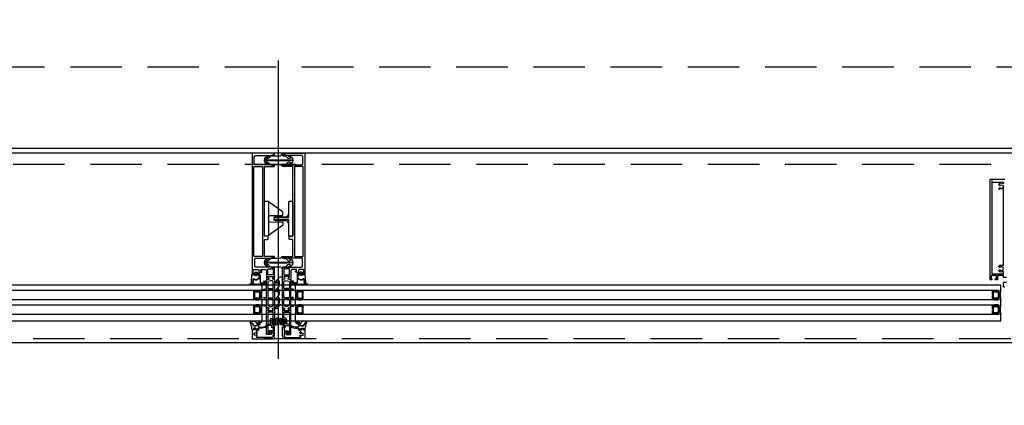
# Model space of a CAD drawing. Header units: millimetres. Extents: x 247761 to 294611, y 172579 to 236863.
# Tile 20 of 256: x 254308 to 255523, y 174538 to 175014. Entities that reach past the tile are written whole.
import ezdxf

# ---------------------------------------------------------------- set-up
doc = ezdxf.new("R2010")
doc.units = ezdxf.units.MM
doc.linetypes.add('ČÁRKOVANÁ', pattern=[19.05, 12.7, -6.35])
for name, color, linetype in [('FASÁDA DETAILNÍ', 4, 'Continuous'), ('KOTY 50', 7, 'Continuous'), ('NOVA', 240, 'Continuous')]:
    doc.layers.add(name, color=color, linetype=linetype)
doc.styles.add('CS-ROMANS', font='romans.shx', dxfattribs={"width": 0.75, "oblique": 5})
doc.dimstyles.new('A_KÓTA_50', dxfattribs={"dimtxt": 110, "dimasz": 2, "dimexe": 100, "dimexo": 1500, "dimgap": 40, "dimtad": 1, "dimrnd": 1, "dimdsep": 46, "dimtxsty": 'CS-ROMANS', "dimblk": 'KOT_CARA20', "dimcen": 45, "dimse1": 1, "dimse2": 1, "dimclrd": 256, "dimclre": 256, "dimclrt": 256, "dimadec": 0, "dimazin": 0, "dimtfac": 1, "dimtix": 1, "dimtmove": 2, "dimatfit": 3, "dimldrblk": 'OBLIQUE', "dimfxl": 0, "dimtolj": 1, "dimarcsym": 0})

# ---------------------------------------------------------------- blocks, each defined once
blk = doc.blocks.new('244748_a')
blk.add_lwpolyline([(8.3, -1.7, 0.082248), (6.3, -0.9, -1.09695), (6.9, -0.1, -0.315353), (11.3, -5.2, -0.480529), (10.9, -5.6), (4.3, -5.6), (4.1, -5.5), (-16.5, -5.5), (-16.7, -5.6), (-20.4, -5.6, 0.574019), (-21.9, -4.8), (-23, -5.4, 0.524827), (-23, -5.9), (-21.9, -6.5, 0.574021), (-20.4, -5.7), (-16.7, -5.7), (-16.5, -5.9), (4.1, -5.9), (4.3, -5.7), (10.9, -5.7, -0.480529), (11.3, -6.1, -0.326229), (6.9, -11.1, -1.09695), (6.3, -10.3, 0.081457), (8.3, -9.6, 0.599203), (7.5, -8.1), (5.5, -8.1, 0.198965), (5.2, -8.2), (2.2, -11.2), (0.9, -12, -0.738038), (0.5, -11.6), (0.9, -11, 1), (0.3, -10.7), (0, -11.3), (-1, -11.3, 0.619205), (-1.4, -12.1), (-1.3, -12.4, -0.808139), (-2, -13), (-3.6, -11.4, 0.198906), (-4.3, -11.2), (-15, -11.2, -0.198936), (-16.8, -10.4), (-19, -8.2, 0.198942), (-19.3, -8.1), (-20.7, -8.1, 0.500217), (-21.1, -8.7, 0.122037), (-18.5, -10.3, -1.093735), (-19.1, -11.1, -0.240768), (-23.7, -6.1, -0.106226), (-23.7, -5.2, -0.256232), (-19, -0.1, -1.093735), (-18.4, -0.9, 0.116856), (-21.1, -2.6, 0.500217), (-20.7, -3.3), (-19.3, -3.3, 0.198942), (-19, -3.1), (-16.8, -0.9, -0.198936), (-15, -0.2), (-4.3, -0.2, 0.198907), (-3.6, 0.1), (-2, 1.7, -0.808139), (-1.3, 1.1), (-1.4, 0.8, 0.619205), (-1, 0), (0, 0), (0.3, -0.6, 1), (0.9, -0.3), (0.5, 0.3, -0.738038), (0.9, 0.7), (2.2, -0.2), (5.2, -3.1, 0.198965), (5.5, -3.3), (7.5, -3.3, 0.599203)], format="xyb", close=True)
blk = doc.blocks.new('236134_0100_s_v')
for points in [[(22.8, -23), (22.8, -5), (42, -5, 0.414214), (43, -4), (43, -1, 0.414214), (42, 0), (1, 0, 0.414214), (0, -1), (0, -4, 0.414214), (1, -5), (20.2, -5), (20.2, -23)], [(15, -5, -0.414214), (19, -9), (19, -16.6, 0.165764), (19.5, -23), (23.5, -23, 0.165764), (24, -16.6), (24, -9, -0.414214), (28, -5)]]:
    blk.add_lwpolyline(points, format="xyb")
blk = doc.blocks.new('236134_0200_s_v')
for points in [[(19.6, 5, -0.41166), (17.6, 7), (17.4, 22.2, 0.344217), (17.1, 22.7), (16, 23), (14, 23, 0.240828), (13.2, 22.6), (0.2, 4.6)], [(23.4, 5, 0.41166), (25.4, 7), (25.6, 22.2, -0.344217), (25.9, 22.7), (27, 23), (29, 23, -0.240828), (29.8, 22.6), (42.8, 4.6)]]:
    blk.add_lwpolyline(points, format="xyb")
blk.add_lwpolyline([(42, 5), (1, 5, 0.414214), (0, 4), (0, 1, 0.414214), (1, 0), (42, 0, 0.414214), (43, 1), (43, 4, 0.414214)], format="xyb", close=True)
blk = doc.blocks.new('284336')
for points in [[(-0.7, -9.6), (-10, -9.6, 0.414511), (-10.5, -10.1), (-10.5, -15.5, -1), (-11.7, -15.5), (-11.7, -9.6), (-12.7, -8.9, -0.668884), (-12.6, -8.2), (-12, -8, 0.766384), (-12, -7.2), (-12.6, -7, -0.76831), (-12.6, -6.2), (-12, -6, 0.766384), (-12, -5.2), (-12.6, -5, -0.76831), (-12.6, -4.2), (-12, -4, 0.766384), (-12, -3.2), (-12.6, -3, -0.877523), (-12.5, -2.2), (-12.1, -2.2, 0.698129), (-11.8, -1.5, -0.220231), (-12.9, 0.8), (-12.9, 3.5, -0.157143), (-12.8, 3.7), (-12.7, 3.4, -0.067482), (-12.5, 2.5, 0.393136), (-8.7, -1), (-6.1, -1, -0.414214), (-5.6, -1.5), (-5.6, -2.2, -0.267949), (-5.9, -2.6), (-6.4, -2.9, 0.267949), (-6.6, -3.4), (-6.6, -5.8, 0.267949), (-6.4, -6.3), (-5.9, -6.6, -0.267949), (-5.6, -7), (-5.6, -8.1, 0.414215), (-5.1, -8.6), (-0.4, -8.6), (-0.4, -9.3, -0.414212), (-0.7, -9.6)], [(-0.4, 0), (-0.4, -2, 0.990243), (-0.4, -3), (0.9, -3, 0.414214), (1.2, -2.7), (1.2, -2.6, -0.668123), (1.7, -2.4), (2.7, -3.4, -0.199004), (2.9, -3.8), (2.9, -5.4, -0.199038), (2.7, -5.8), (1.7, -6.8, -0.668191), (1.2, -6.6), (1.2, -6.5, 0.414214), (0.9, -6.2), (-0.4, -6.2, 0.990269), (-0.4, -7.2), (-0.4, -8.6), (-5.1, -8.6, -0.414215), (-5.6, -8.1), (-5.6, -7, 0.267949), (-5.8, -6.6), (-6.3, -6.3, -0.267949), (-6.6, -5.8), (-6.6, -3.4, -0.267949), (-6.3, -3), (-5.8, -2.7, 0.267949), (-5.6, -2.2), (-5.6, -1.5, 0.414214), (-6.1, -1), (-8.7, -1, -0.393156), (-12.5, 2.5, 0.067572), (-12.7, 3.4), (-12.8, 3.7, -0.637545), (-12.1, 3.5), (-11.9, 2.5, 0.344315), (-10.1, 0.9), (0, 0.4, -0.406913), (0.4, 0), (-0.4, 0)], [(1.7, -4.3, 0.414235), (1.2, -3.8), (-0.7, -3.8, 0.414214), (-1.2, -4.3), (-1.2, -4.9, 0.414214), (-0.7, -5.4), (1.2, -5.4, 0.414235), (1.7, -4.9), (1.7, -4.3)]]:
    blk.add_lwpolyline(points, format="xyb", close=True)
blk = doc.blocks.new('433270')
blk.add_lwpolyline([(1, 0, 0.414364), (0, -1), (0, -1.4, 0.255924), (0.2, -1.8, -0.547723), (0.2, -3.2, 0.255924), (0, -3.6), (0, -14.6, 0.414214), (0.3, -14.9), (1.2, -14.9, 0.414214), (1.7, -14.4), (1.7, -10.3, -0.414214), (2, -10), (6, -10, 0.414248), (7, -9), (7, -7.7, 0.414179), (6.5, -7.2), (5.7, -7.2, 0.414232), (5.4, -7.5), (5.4, -8.2, -0.414198), (5.1, -8.5), (2.8, -8.5, -0.414204), (1.8, -7.5), (1.8, -4.5, -0.147432), (2, -3.9, 0.147461), (2.4, -2.5), (2.4, -2.3, -0.414214), (2.9, -1.8), (21.9, -1.8, -0.668178), (22.2, -2.7), (22.2, -2.7, 1), (21.6, -3.3), (21.5, -3.4, 0.198912), (21.4, -3.7), (21.4, -4, 0.414214), (22.1, -4.7), (22.4, -4.7, 0.576988), (22.6, -4.3, -0.311246), (24.6, -4.3, 0.576988), (24.8, -4.7), (25.3, -4.7, -0.260065), (25.3, -6.6), (24.8, -6.6, 0.576988), (24.6, -7.1, -0.311246), (22.6, -7.1, 0.576988), (22.4, -6.6), (22.1, -6.6, 0.414214), (21.4, -7.3), (21.4, -7.6, 0.267949), (21.6, -8), (21.9, -8.2, -0.637047), (21.7, -10), (19.8, -10.7, 0.315299), (19.5, -11.2), (19.5, -11.5, 0.520567), (20.2, -12), (22.8, -11, -0.520567), (23.5, -11.5), (23.5, -12.5, 0.414062), (24, -13), (25, -13, 0.414186), (25.5, -12.5), (25.5, -11.5, -0.414182), (26, -11), (27, -11, 0.414214), (27.5, -10.5), (27.5, -0.5, 0.414214), (27, 0), (1, 0)], format="xyb", close=True)
blk = doc.blocks.new('284325')
for points in [[(0.8, -5.2, -0.560316), (0.9, -4.7), (1.9, -4.4, 0.3153), (2.1, -4.1), (2.1, -1.9, 0.451558), (1.8, -1.6), (0.9, -1.7, -0.399586), (0.6, -1.5), (0.3, -0.1, -0.415977), (0.5, 0.3, 0.024107), (6.1, 1.2, 0.076636), (9, 2.3, -0.577615), (10.8, 1.3), (10, 1.4, 0.283171), (9.1, 0.9, -0.168429), (7.1, -0.7), (5.9, -1.2, 0.315302), (5.2, -2.1), (5.2, -4.2, 0.269719), (6.8, -6.8, -0.194797), (10.2, -11.5, -0.342663), (9.2, -11.2, 0.119207), (5.4, -7.6, 0.578571), (3.6, -8.6), (3.6, -11.8, 0.176415), (6.2, -18.7, -1), (5.2, -19.5, -0.176415), (2.4, -11.8), (2.4, -8.9, 0.208286), (0.8, -5.2)], [(9, -6.7), (10.3, -8.8, -0.134555), (10.8, -10.6, -0.339795), (10.2, -11.5, 0.194788), (6.8, -6.8, -0.269736), (5.2, -4.2), (5.2, -2.1, -0.315302), (5.9, -1.2), (7.1, -0.7, 0.168429), (9.1, 0.9, -0.283167), (10, 1.4), (10.8, 1.3), (10.8, -0.7, -0.070852), (10.7, -1.3), (9.9, -3.9, -0.241839), (9.1, -4.8), (7.9, -5.2, 0.836024), (8.1, -6.2), (8.1, -6.2, -0.255349), (9, -6.7)]]:
    blk.add_lwpolyline(points, format="xyb", close=True)
blk = doc.blocks.new('288126')
for points in [[(-16.5, 0), (16.5, 0)], [(-21.4, -6.3), (-17.8, -3.7)], [(-14.7, -4.5), (-19.9, -8.3)], [(-17, -2.1), (-17, -0.5)], [(-8.8, -4.3), (-14.1, -4.3)], [(-11, -6.3), (-8.7, -4.7)], [(-4.3, -4.5), (-9.5, -8.3)], [(1.8, -4.3), (-3.7, -4.3)], [(-0.4, -6.4), (1.9, -4.7)], [(6.3, -4.5), (1.1, -8.4)], [(12.2, -4.3), (6.9, -4.3)], [(10, -6.4), (12.3, -4.7)], [(16.6, -4.6), (11.5, -8.4)], [(17, -0.5), (17, -3.8)]]:
    blk.add_lwpolyline(points)
for centre, radius, start, end in [((16.5, -0.5), 0.5, 0, 90), ((-20.6, -7.3), 1.25, 126.7059, 306.7059), ((-16.5, -0.5), 0.5, 90, 180), ((-10.2, -7.3), 1.25, 126.7059, 306.7059), ((0.4, -7.4), 1.25, 126.7059, 306.7059), ((10.8, -7.4), 1.25, 126.7059, 306.7059), ((16, -3.8), 1, 306.7059, 0)]:
    blk.add_arc(centre, radius, start, end)
at = {"extrusion": (0, 0, -1)}
for centre, radius, start, end in [((19, -2.1), 2, 180, 233.2941), ((14.1, -5.3), 1, 53.2941, 90), ((8.8, -4.5), 0.2, 90, 233.2941), ((3.7, -5.3), 1, 53.2941, 90), ((-1.8, -4.5), 0.2, 90, 233.2941), ((-6.9, -5.3), 1, 53.2941, 90), ((-12.2, -4.5), 0.2, 90, 233.2941)]:
    blk.add_arc(centre, radius, start, end, dxfattribs=at)
blk = doc.blocks.new('246426')
for points in [[(-1.8, 0.6), (-2.9, -0.4, 0.198926), (-3.2, -1.1), (-3.2, -2.3, 0.198926), (-2.9, -3), (-1.8, -4, 0.637051), (-1.5, -3.9), (-1.5, -3.4), (-0.3, -3.4, -0.41484), (0, -3.7), (0, -5.2, 0.414232), (0.5, -5.7), (2.1, -5.7, 0.071862), (2.2, -5.7, 0.157876), (3.7, -4.6, 0.360336), (3.5, 2.4, 0.964062), (2.5, 1.5, -0.403385), (2.3, -4.3, -0.190964), (2.1, -4.4), (1.7, -4.4, -0.414214), (1.2, -3.9), (1.2, 1.3, 0.414201), (0.2, 2.3), (0, 2.3), (0, 0.3, -0.414214), (-0.3, 0), (-1.5, 0), (-1.5, 0.5, 0.637051), (-1.8, 0.6)], [(-2.3, -1.4, -0.414214), (-1.9, -1), (-0.4, -1, -0.414214), (0, -1.4), (0, -2, -0.414214), (-0.4, -2.4), (-1.9, -2.4, -0.414214), (-2.3, -2), (-2.3, -1.4)]]:
    blk.add_lwpolyline(points, format="xyb", close=True)
blk = doc.blocks.new('A$C69D17D4D')
at = {"layer": 'FASÁDA DETAILNÍ'}
for p, q in [((-20017, 1224.1), (-20017, 1592.3)), ((-18190.5, 1478), (-21027.5, 1478)), ((-19125.9, 1315), (-23938.5, 1315)), ((-20037.5, 1315), (-20037.5, 1309)), ((-19996.5, 1315), (-19996.5, 1309)), ((-19125.9, 1309), (-19125.9, 1315)), ((-21038.5, 1309), (-19133.4, 1309)), ((-21079.5, 1291), (-19133.4, 1291)), ((-19133.4, 1297), (-21038.5, 1297)), ((-20037.5, 1297), (-20037.5, 1291)), ((-20032, 1297), (-20032, 1297)), ((-20032, 1291), (-20032, 1291)), ((-19996.5, 1297), (-19996.5, 1291)), ((-19125.9, 1291), (-19125.9, 1297)), ((-19133.4, 1279), (-21038.5, 1279)), ((-20037.5, 1279), (-20037.5, 1271)), ((-19996.5, 1279), (-19996.5, 1271)), ((-19125.9, 1271), (-19125.9, 1279)), ((-21079.5, 1271), (-19125.9, 1271))]:
    blk.add_line(p, q, dxfattribs=at)
for points in [[(1656, 1244), (-24924, 1244), (-24924, 24924), (1656, 24924)], [(1416, 1484), (-24684, 1484), (-24684, 24684), (1416, 24684)], [(-20047.5, 1308), (-20041.5, 1308), (-20039.5, 1306), (-20039.5, 1300), (-20041.5, 1298), (-20047.5, 1298), (-20047.5, 1302.5), (-20047, 1302.5), (-20047, 1303.5), (-20047.5, 1303.5)], [(-20046.5, 1299), (-20046.5, 1307), (-20041.9, 1307), (-20040.5, 1305.6), (-20040.5, 1300.6), (-20041.9, 1299)], [(-19986.5, 1308), (-19992.5, 1308), (-19994.5, 1306), (-19994.5, 1300), (-19992.5, 1298), (-19986.5, 1298), (-19986.5, 1302.5), (-19987, 1302.5), (-19987, 1303.5), (-19986.5, 1303.5)], [(-19987.5, 1299), (-19987.5, 1307), (-19992.1, 1307), (-19993.5, 1305.6), (-19993.5, 1300.6), (-19992.1, 1299)], [(-19135.9, 1308), (-19129.9, 1308), (-19127.9, 1306), (-19127.9, 1300), (-19129.9, 1298), (-19135.9, 1298), (-19135.9, 1302.5), (-19135.4, 1302.5), (-19135.4, 1303.5), (-19135.9, 1303.5)], [(-19134.9, 1299), (-19134.9, 1307), (-19130.3, 1307), (-19128.9, 1305.6), (-19128.9, 1300.6), (-19130.3, 1299)], [(-20047.5, 1290), (-20041.5, 1290), (-20039.5, 1288), (-20039.5, 1282), (-20041.5, 1280), (-20047.5, 1280), (-20047.5, 1284.5), (-20047, 1284.5), (-20047, 1285.5), (-20047.5, 1285.5)], [(-20046.5, 1281), (-20046.5, 1289), (-20041.9, 1289), (-20040.5, 1287.6), (-20040.5, 1282.6), (-20041.9, 1281)], [(-19986.5, 1290), (-19992.5, 1290), (-19994.5, 1288), (-19994.5, 1282), (-19992.5, 1280), (-19986.5, 1280), (-19986.5, 1284.5), (-19987, 1284.5), (-19987, 1285.5), (-19986.5, 1285.5)], [(-19987.5, 1281), (-19987.5, 1289), (-19992.1, 1289), (-19993.5, 1287.6), (-19993.5, 1282.6), (-19992.1, 1281)], [(-19135.9, 1290), (-19129.9, 1290), (-19127.9, 1288), (-19127.9, 1282), (-19129.9, 1280), (-19135.9, 1280), (-19135.9, 1284.5), (-19135.4, 1284.5), (-19135.4, 1285.5), (-19135.9, 1285.5)], [(-19134.9, 1281), (-19134.9, 1289), (-19130.3, 1289), (-19128.9, 1287.6), (-19128.9, 1282.6), (-19130.3, 1281)]]:
    blk.add_lwpolyline(points, close=True, dxfattribs=at)
at = {"layer": 'FASÁDA DETAILNÍ', "linetype": 'ČÁRKOVANÁ', "ltscale": 5}
blk.add_lwpolyline([(1651, 1249), (-24919, 1249), (-24919, 24919), (1651, 24919)], close=True, dxfattribs=at)
at = {"layer": 'FASÁDA DETAILNÍ', "color": 7, "linetype": 'ČÁRKOVANÁ', "ltscale": 5}
for points in [[(1436, 1464), (-24704, 1464), (-24704, 24704), (1436, 24704)], [(1316, 1584), (-24584, 1584), (-24584, 24584), (1316, 24584)]]:
    blk.add_lwpolyline(points, close=True, dxfattribs=at)
at = {"layer": 'FASÁDA DETAILNÍ'}
for points in [[(-20049.5, 1477), (-20049.5, 1328.5, 0.414214), (-20049, 1328), (-20047.7, 1328, 0.41422), (-20047.2, 1328.5), (-20047.2, 1329), (-20048.2, 1329), (-20048.2, 1333.5, -0.414214), (-20047.2, 1334.5), (-20042.5, 1334.5, -0.414214), (-20041.5, 1333.5), (-20041.5, 1329), (-20043.2, 1329), (-20043.2, 1328.5, 0.414201), (-20042.7, 1328), (-20040.7, 1328, 0.414214), (-20040.2, 1328.5), (-20040.2, 1330.6, -0.414214), (-20039.7, 1331.1), (-20037.9, 1331.1), (-20037.9, 1332.4), (-20039.1, 1332.4), (-20039.1, 1334.2, -0.414214), (-20038.8, 1334.5), (-20033.5, 1334.5, -0.414167), (-20032, 1333), (-20032, 1326), (-20032, 1321.9, 0.57735), (-20031.4, 1321.6), (-20030.5, 1322.1), (-20029, 1322.5, 0.488701), (-20028.9, 1322.9), (-20030.3, 1325.4), (-20030.3, 1325.8, -0.432566), (-20030.1, 1326), (-20023.8, 1326, -0.548397), (-20023.6, 1325.7), (-20024.7, 1323.3, 0.425336), (-20024.6, 1323.1), (-20022.5, 1322.3, 0.531563), (-20022, 1322.6), (-20022, 1324.7, 0.231306), (-20022.1, 1324.9, -0.306185), (-20022.2, 1325.2), (-20022, 1326), (-20022, 1336.5, 0.414214), (-20023, 1337.5), (-20023.5, 1337.5), (-20023.5, 1336.7), (-20025, 1336.7), (-20026.1, 1337.4, 0.13165), (-20026.6, 1337.5), (-20045, 1337.5, -0.414214), (-20046.5, 1339), (-20046.5, 1342.5, -0.399985), (-20046.5, 1343.5), (-20046.5, 1347.2, -0.414214), (-20045, 1348.7), (-20026.6, 1348.7, 0.13165), (-20026.1, 1348.8), (-20025, 1349.5), (-20023.5, 1349.5), (-20023.5, 1348.7), (-20023, 1348.7, 0.414214), (-20022, 1349.7), (-20022, 1350.2, 0.414214), (-20022.5, 1350.7), (-20034.1, 1350.7, -0.414214), (-20034.6, 1351.2), (-20034.6, 1358.6, -0.399985), (-20034.6, 1359.6), (-20034.6, 1371.2, -0.414214), (-20034.1, 1371.7), (-20030.5, 1371.7, 0.414214), (-20030, 1372.2), (-20030, 1375.2, 0.414214), (-20030.5, 1375.7), (-20034.1, 1375.7, -0.414214), (-20034.6, 1376.2), (-20034.6, 1383.5, -0.38324), (-20034.6, 1384.5), (-20034.6, 1410, -0.38324), (-20034.6, 1411), (-20034.6, 1426.5, -0.38324), (-20034.6, 1427.5), (-20034.6, 1453, -0.38324), (-20034.6, 1454), (-20034.6, 1461.3, -0.414214), (-20034.1, 1461.8), (-20022.5, 1461.8, 0.414214), (-20022, 1462.3), (-20022, 1462.8, 0.414214), (-20023, 1463.8), (-20023.5, 1463.8), (-20023.5, 1463), (-20025, 1463), (-20026.2, 1463.7, 0.116937), (-20026.7, 1463.8), (-20045.5, 1463.8, -0.414232), (-20047, 1465.3), (-20047, 1469, -0.399985), (-20047, 1470), (-20047, 1473.5, -0.414232), (-20045.5, 1475), (-20026.7, 1475, 0.116937), (-20026.2, 1475.1), (-20025, 1475.8), (-20023.5, 1475.8), (-20023.5, 1475), (-20023, 1475, 0.414214), (-20022, 1476), (-20022, 1477, 0.414214), (-20023, 1478), (-20048.5, 1478, 0.414214), (-20049.5, 1477)], [(-19984.5, 1477), (-19984.5, 1328.5, -0.414214), (-19985, 1328), (-19986.3, 1328, -0.41422), (-19986.8, 1328.5), (-19986.8, 1329), (-19985.8, 1329), (-19985.8, 1333.5, 0.414214), (-19986.8, 1334.5), (-19991.5, 1334.5, 0.414214), (-19992.5, 1333.5), (-19992.5, 1329), (-19990.8, 1329), (-19990.8, 1328.5, -0.414201), (-19991.3, 1328), (-19993.3, 1328, -0.414214), (-19993.8, 1328.5), (-19993.8, 1330.6, 0.414214), (-19994.3, 1331.1), (-19996.1, 1331.1), (-19996.1, 1332.4), (-19994.9, 1332.4), (-19994.9, 1334.2, 0.414214), (-19995.2, 1334.5), (-20000.5, 1334.5, 0.414167), (-20002, 1333), (-20002, 1326), (-20002, 1321.9, -0.57735), (-20002.6, 1321.6), (-20003.5, 1322.1), (-20005, 1322.5, -0.488701), (-20005.1, 1322.9), (-20003.7, 1325.4), (-20003.7, 1325.8, 0.432566), (-20003.9, 1326), (-20010.2, 1326, 0.548397), (-20010.4, 1325.7), (-20009.3, 1323.3, -0.425336), (-20009.4, 1323.1), (-20011.5, 1322.3, -0.531563), (-20012, 1322.6), (-20012, 1324.7, -0.231306), (-20011.9, 1324.9, 0.306185), (-20011.8, 1325.2), (-20012, 1326), (-20012, 1336.5, -0.414214), (-20011, 1337.5), (-20010.5, 1337.5), (-20010.5, 1336.7), (-20009, 1336.7), (-20007.9, 1337.4, -0.13165), (-20007.4, 1337.5), (-19989, 1337.5, 0.414214), (-19987.5, 1339), (-19987.5, 1342.5, 0.399985), (-19987.5, 1343.5), (-19987.5, 1347.2, 0.414214), (-19989, 1348.7), (-20007.4, 1348.7, -0.13165), (-20007.9, 1348.8), (-20009, 1349.5), (-20010.5, 1349.5), (-20010.5, 1348.7), (-20011, 1348.7, -0.414214), (-20012, 1349.7), (-20012, 1350.2, -0.414214), (-20011.5, 1350.7), (-19999.9, 1350.7, 0.414214), (-19999.4, 1351.2), (-19999.4, 1358.6, 0.399985), (-19999.4, 1359.6), (-19999.4, 1371.2, 0.414214), (-19999.9, 1371.7), (-20003.5, 1371.7, -0.414214), (-20004, 1372.2), (-20004, 1375.2, -0.414214), (-20003.5, 1375.7), (-19999.9, 1375.7, 0.414214), (-19999.4, 1376.2), (-19999.4, 1383.5, 0.38324), (-19999.4, 1384.5), (-19999.4, 1410, 0.38324), (-19999.4, 1411), (-19999.4, 1426.5, 0.38324), (-19999.4, 1427.5), (-19999.4, 1453, 0.38324), (-19999.4, 1454), (-19999.4, 1461.3, 0.414214), (-19999.9, 1461.8), (-20011.5, 1461.8, -0.414214), (-20012, 1462.3), (-20012, 1462.8, -0.414214), (-20011, 1463.8), (-20010.5, 1463.8), (-20010.5, 1463), (-20009, 1463), (-20007.8, 1463.7, -0.116937), (-20007.3, 1463.8), (-19988.5, 1463.8, 0.414232), (-19987, 1465.3), (-19987, 1469, 0.399985), (-19987, 1470), (-19987, 1473.5, 0.414232), (-19988.5, 1475), (-20007.3, 1475, -0.116937), (-20007.8, 1475.1), (-20009, 1475.8), (-20010.5, 1475.8), (-20010.5, 1475), (-20011, 1475, -0.414214), (-20012, 1476), (-20012, 1477, -0.414214), (-20011, 1478), (-19985.5, 1478, -0.414214), (-19984.5, 1477)], [(-20047.4, 1351.2), (-20047.4, 1461.3, -0.414214), (-20046.9, 1461.8), (-20037.2, 1461.8, -0.414214), (-20036.7, 1461.3), (-20036.7, 1351.2, -0.414214), (-20037.2, 1350.7), (-20046.9, 1350.7, -0.414214), (-20047.4, 1351.2)], [(-19986.6, 1351.2), (-19986.6, 1461.3, 0.414214), (-19987.1, 1461.8), (-19996.8, 1461.8, 0.414214), (-19997.3, 1461.3), (-19997.3, 1351.2, 0.414214), (-19996.8, 1350.7), (-19987.1, 1350.7, 0.414214), (-19986.6, 1351.2)], [(-20022, 1321.7), (-20022, 1309.7), (-20022, 1287.8, -0.305837), (-20022.3, 1287.4), (-20024.6, 1286.5, 0.425336), (-20024.7, 1286.2), (-20024, 1284.6, -0.543753), (-20024.7, 1283.5), (-20029.6, 1283.5, -0.578182), (-20030.1, 1284.4), (-20028.8, 1286.6, 0.488505), (-20029, 1287), (-20030.5, 1287.5), (-20031.8, 1288.2, -0.282478), (-20032, 1288.5), (-20032, 1289, 1.447009), (-20032.1, 1289.3), (-20035.1, 1289.3, -1), (-20035.1, 1290.1), (-20032.1, 1290.1, 1.447009), (-20032, 1290.5), (-20032, 1299, 1.447009), (-20032.1, 1299.3), (-20035.1, 1299.3, -1), (-20035.1, 1300.1), (-20032.1, 1300.1, 1.447009), (-20032, 1300.5), (-20032, 1309, 1.447009), (-20032.1, 1309.3), (-20035.1, 1309.3, -1), (-20035.1, 1310.1), (-20032.1, 1310.1, 1.447009), (-20032, 1310.5), (-20032, 1319, 1.447009), (-20032.1, 1319.4), (-20035.1, 1319.4, -1), (-20035.1, 1320.2), (-20032.1, 1320.2, 1.447009), (-20032, 1320.5), (-20032, 1321, -0.282478), (-20031.8, 1321.3), (-20030.5, 1322), (-20029, 1322.5, 0.488505), (-20028.8, 1322.9), (-20030.1, 1325.1, -0.578182), (-20029.6, 1326), (-20024.7, 1326, -0.543753), (-20024, 1324.9), (-20024.7, 1323.3, 0.425336), (-20024.6, 1323), (-20022.3, 1322.1, -0.305837), (-20022, 1321.7)], [(-20024.1, 1335.3, -0.414214), (-20023.6, 1334.8), (-20023.6, 1328.3, -0.414214), (-20024.1, 1327.8), (-20029.8, 1327.8, -0.414214), (-20030.3, 1328.3), (-20030.3, 1334.8, -0.414214), (-20029.8, 1335.3), (-20024.1, 1335.3)], [(-20012, 1321.7), (-20012, 1309.7), (-20012, 1287.8, 0.305837), (-20011.7, 1287.4), (-20009.4, 1286.5, -0.425336), (-20009.3, 1286.2), (-20010, 1284.6, 0.543753), (-20009.3, 1283.5), (-20004.4, 1283.5, 0.578182), (-20003.9, 1284.4), (-20005.2, 1286.6, -0.488505), (-20005, 1287), (-20003.5, 1287.5), (-20002.2, 1288.2, 0.282478), (-20002, 1288.5), (-20002, 1289, -1.447009), (-20001.9, 1289.3), (-19998.9, 1289.3, 1), (-19998.9, 1290.1), (-20001.9, 1290.1, -1.447009), (-20002, 1290.5), (-20002, 1299, -1.447009), (-20001.9, 1299.3), (-19998.9, 1299.3, 1), (-19998.9, 1300.1), (-20001.9, 1300.1, -1.447009), (-20002, 1300.5), (-20002, 1309, -1.447009), (-20001.9, 1309.3), (-19998.9, 1309.3, 1), (-19998.9, 1310.1), (-20001.9, 1310.1, -1.447009), (-20002, 1310.5), (-20002, 1319, -1.447009), (-20001.9, 1319.4), (-19998.9, 1319.4, 1), (-19998.9, 1320.2), (-20001.9, 1320.2, -1.447009), (-20002, 1320.5), (-20002, 1321, 0.282478), (-20002.2, 1321.3), (-20003.5, 1322), (-20005, 1322.5, -0.488505), (-20005.2, 1322.9), (-20003.9, 1325.1, 0.578182), (-20004.4, 1326), (-20009.3, 1326, 0.543753), (-20010, 1324.9), (-20009.3, 1323.3, -0.425336), (-20009.4, 1323), (-20011.7, 1322.1, 0.305837), (-20012, 1321.7)], [(-20009.9, 1335.3, 0.414214), (-20010.4, 1334.8), (-20010.4, 1328.3, 0.414214), (-20009.9, 1327.8), (-20004.2, 1327.8, 0.414214), (-20003.7, 1328.3), (-20003.7, 1334.8, 0.414214), (-20004.2, 1335.3), (-20009.9, 1335.3)], [(-20023.6, 1312), (-20023.6, 1319, 0.324916), (-20024.6, 1320.4), (-20025.5, 1320.7, 0.176429), (-20027.5, 1320.6), (-20029.5, 1319.8, 0.305619), (-20030.4, 1318.4), (-20030.4, 1312, 0.414218), (-20029.4, 1311), (-20024.6, 1311, 0.414218), (-20023.6, 1312)], [(-20010.4, 1312), (-20010.4, 1319, -0.324916), (-20009.4, 1320.4), (-20008.5, 1320.7, -0.176429), (-20006.5, 1320.6), (-20004.5, 1319.8, -0.305619), (-20003.6, 1318.4), (-20003.6, 1312, -0.414218), (-20004.6, 1311), (-20009.4, 1311, -0.414218), (-20010.4, 1312)], [(-20023.6, 1300.7), (-20023.6, 1308.7, 0.414214), (-20024.6, 1309.7), (-20029.4, 1309.7, 0.414214), (-20030.4, 1308.7), (-20030.4, 1300.7, 0.414214), (-20029.4, 1299.7), (-20024.6, 1299.7, 0.414214), (-20023.6, 1300.7)], [(-20010.4, 1300.7), (-20010.4, 1308.7, -0.414214), (-20009.4, 1309.7), (-20004.6, 1309.7, -0.414214), (-20003.6, 1308.7), (-20003.6, 1300.7, -0.414214), (-20004.6, 1299.7), (-20009.4, 1299.7, -0.414214), (-20010.4, 1300.7)], [(-20022, 1283.5), (-20022, 1272.5, -0.414426), (-20022.5, 1272), (-20023, 1272), (-20023, 1273), (-20024.5, 1273, 0.414214), (-20025.5, 1272), (-20025.5, 1270.5, 0.399985), (-20025.5, 1269.5), (-20025.5, 1268, 0.414214), (-20024.5, 1267), (-20023, 1267), (-20023, 1268), (-20022.5, 1268, -0.414456), (-20022, 1267.5), (-20022, 1266.2, -0.413971), (-20022.3, 1265.9), (-20023.5, 1265.9, 0.414214), (-20023.8, 1265.6), (-20023.8, 1262.6), (-20024.8, 1262.6, -0.414214), (-20025.3, 1263.1), (-20025.3, 1265, 0.414214), (-20025.8, 1265.5), (-20029.3, 1265.5, 0.414206), (-20030.3, 1264.5), (-20030.3, 1256.2, 0.414206), (-20029.8, 1255.7), (-20027.9, 1255.7, 0.414219), (-20027.4, 1256.2), (-20027.4, 1257, -0.414214), (-20026.9, 1257.5), (-20026.4, 1257.5, -0.414214), (-20025.9, 1257), (-20025.9, 1255.2, -0.414214), (-20026.9, 1254.2), (-20031, 1254.2, -0.414214), (-20032, 1255.2), (-20032, 1283.5), (-20032, 1287.6, -0.57735), (-20031.4, 1287.9), (-20030.5, 1287.4), (-20029, 1287, -0.488701), (-20028.9, 1286.6), (-20030.3, 1284.1), (-20030.3, 1283.7, 0.432566), (-20030.1, 1283.5), (-20023.8, 1283.5, 0.548397), (-20023.6, 1283.8), (-20024.7, 1286.2, -0.425336), (-20024.6, 1286.4), (-20022.5, 1287.2, -0.531563), (-20022, 1286.9), (-20022, 1284.8, -0.231306), (-20022.1, 1284.6, 0.306185), (-20022.2, 1284.3), (-20022, 1283.5)], [(-20023.6, 1290.5), (-20023.6, 1297.4, 0.414218), (-20024.6, 1298.4), (-20029.4, 1298.4, 0.414218), (-20030.4, 1297.4), (-20030.4, 1291.1, 0.305619), (-20029.5, 1289.7), (-20027.5, 1288.9, 0.176429), (-20025.5, 1288.8), (-20024.6, 1289.1, 0.324916), (-20023.6, 1290.5)], [(-20012, 1283.5), (-20012, 1272.5, 0.414426), (-20011.5, 1272), (-20011, 1272), (-20011, 1273), (-20009.5, 1273, -0.414214), (-20008.5, 1272), (-20008.5, 1270.5, -0.399985), (-20008.5, 1269.5), (-20008.5, 1268, -0.414214), (-20009.5, 1267), (-20011, 1267), (-20011, 1268), (-20011.5, 1268, 0.414456), (-20012, 1267.5), (-20012, 1266.2, 0.413971), (-20011.7, 1265.9), (-20010.5, 1265.9, -0.414214), (-20010.2, 1265.6), (-20010.2, 1262.6), (-20009.2, 1262.6, 0.414214), (-20008.7, 1263.1), (-20008.7, 1265, -0.414214), (-20008.2, 1265.5), (-20004.7, 1265.5, -0.414206), (-20003.7, 1264.5), (-20003.7, 1256.2, -0.414206), (-20004.2, 1255.7), (-20006.1, 1255.7, -0.414219), (-20006.6, 1256.2), (-20006.6, 1257, 0.414214), (-20007.1, 1257.5), (-20007.6, 1257.5, 0.414214), (-20008.1, 1257), (-20008.1, 1255.2, 0.414214), (-20007.1, 1254.2), (-20003, 1254.2, 0.414214), (-20002, 1255.2), (-20002, 1283.5), (-20002, 1287.6, 0.57735), (-20002.6, 1287.9), (-20003.5, 1287.4), (-20005, 1287, 0.488701), (-20005.1, 1286.6), (-20003.7, 1284.1), (-20003.7, 1283.7, -0.432566), (-20003.9, 1283.5), (-20010.2, 1283.5, -0.548397), (-20010.4, 1283.8), (-20009.3, 1286.2, 0.425336), (-20009.4, 1286.4), (-20011.5, 1287.2, 0.531563), (-20012, 1286.9), (-20012, 1284.8, 0.231306), (-20011.9, 1284.6, -0.306185), (-20011.8, 1284.3), (-20012, 1283.5)], [(-20010.4, 1290.5), (-20010.4, 1297.4, -0.414218), (-20009.4, 1298.4), (-20004.6, 1298.4, -0.414218), (-20003.6, 1297.4), (-20003.6, 1291.1, -0.305619), (-20004.5, 1289.7), (-20006.5, 1288.9, -0.176429), (-20008.5, 1288.8), (-20009.4, 1289.1, -0.324916), (-20010.4, 1290.5)], [(-20030.3, 1281.3), (-20030.3, 1267.6, 0.414214), (-20029.8, 1267.1), (-20027.6, 1267.1, 0.414214), (-20027.1, 1267.6), (-20027.1, 1272.6, -0.411139), (-20025.1, 1274.6), (-20024.1, 1274.6, 0.414214), (-20023.6, 1275.1), (-20023.6, 1281.3, 0.414214), (-20024.1, 1281.8), (-20029.8, 1281.8, 0.414214), (-20030.3, 1281.3)], [(-20003.7, 1281.3), (-20003.7, 1267.6, -0.414214), (-20004.2, 1267.1), (-20006.4, 1267.1, -0.414214), (-20006.9, 1267.6), (-20006.9, 1272.6, 0.411139), (-20008.9, 1274.6), (-20009.9, 1274.6, -0.414214), (-20010.4, 1275.1), (-20010.4, 1281.3, -0.414214), (-20009.9, 1281.8), (-20004.2, 1281.8, -0.414214), (-20003.7, 1281.3)]]:
    blk.add_lwpolyline(points, format="xyb", close=True, dxfattribs=at)
for points in [[(-19120.8, 1312.7), (-19121.8, 1312.7, -0.414214), (-19122.3, 1313.2), (-19122.3, 1318.5, -0.414214), (-19121.8, 1319), (-19119, 1319, 0.414214)], [(-19119, 1324.7), (-19122, 1324.7, -0.414214), (-19122.5, 1325.2), (-19122.5, 1326.7, 0.414214), (-19123, 1327.2), (-19129.2, 1327.2, 0.414214), (-19129.7, 1326.7), (-19129.7, 1322.4, -0.414214), (-19130.2, 1321.9), (-19132.2, 1321.9, -0.414201), (-19132.7, 1322.4), (-19132.7, 1322.9), (-19131, 1322.9), (-19131, 1326.2, 0.414214), (-19132, 1327.2), (-19136.7, 1327.2, 0.414214), (-19137.7, 1326.2), (-19137.7, 1322.9), (-19136.7, 1322.9), (-19136.7, 1322.4, -0.41422), (-19137.2, 1321.9), (-19138.5, 1321.9, -0.414214), (-19139, 1322.4), (-19139, 1445.4, -0.414214), (-19138.5, 1445.9), (-19121, 1445.9, -0.414214)], [(-19136.5, 1443.9, 0.414214), (-19137, 1443.4), (-19137, 1329.7, 0.414214), (-19136.5, 1329.2), (-19123, 1329.2, 0.414214), (-19122.5, 1329.7), (-19122.5, 1331.4, 0.565741), (-19123.2, 1331.9, -0.267763), (-19127.6, 1332, -0.258777), (-19128.1, 1332.9), (-19128.1, 1333.3, -0.414214), (-19127.1, 1334.3), (-19127, 1334.3, -0.64518), (-19126.8, 1333.9, 0.341732), (-19123.8, 1333.9, -0.64518), (-19123.6, 1334.3), (-19123.2, 1334.3, 0.298217), (-19122.8, 1334.6, 0.208712), (-19122.8, 1336.8, 0.298217), (-19123.2, 1337.1), (-19123.6, 1337.1, -0.64518), (-19123.8, 1337.6, 0.341732), (-19126.8, 1337.6, -0.64518), (-19127, 1337.1), (-19127.1, 1337.1, -0.414214), (-19128.1, 1338.1), (-19128.1, 1338.6, -0.258777), (-19127.6, 1339.5, -0.267763), (-19123.2, 1339.6, 0.565741), (-19122.5, 1340.1), (-19122.5, 1434.1, 0.565741), (-19123.2, 1434.5, -0.267763), (-19127.6, 1434.7)], [(-19136.5, 1442.2), (-19123, 1442.2, -0.414214), (-19122.5, 1441.7), (-19122.5, 1441, -0.565741), (-19123.2, 1440.6, 0.267763), (-19127.6, 1440.4, 0.258777), (-19128.1, 1439.6), (-19128.1, 1439.1, 0.414214), (-19127.1, 1438.1), (-19127, 1438.1, 0.64518), (-19126.8, 1438.6, -0.341732), (-19123.8, 1438.6, 0.64518), (-19123.6, 1438.1), (-19123.2, 1438.1, -0.298217), (-19122.8, 1437.8, -0.208712), (-19122.8, 1435.6, -0.298217), (-19123.2, 1435.3), (-19123.6, 1435.3, 0.64518), (-19123.8, 1434.8, -0.341732), (-19126.8, 1434.8, 0.64518), (-19127, 1435.3), (-19127.1, 1435.3, 0.414214), (-19128.1, 1434.3), (-19128.1, 1433.8, 0.258777), (-19127.6, 1432.9)]]:
    blk.add_lwpolyline(points, format="xyb", dxfattribs=at)
for centre, radius, start, end in [((-20045.4, 1308.5), 0.596, 303.0366, 56.9634), ((-20045.1, 1308.5), 0.596, 303.0366, 56.9634), ((-20044.8, 1308.5), 0.596, 303.0366, 56.9634), ((-20044.5, 1308.5), 0.596, 303.0366, 56.9634), ((-20044.2, 1308.5), 0.596, 303.0366, 56.9634), ((-20043.9, 1308.5), 0.596, 303.0366, 56.9634), ((-20043.6, 1308.5), 0.596, 303.0366, 56.9634), ((-20043.3, 1308.5), 0.596, 303.0366, 56.9634), ((-20043, 1308.5), 0.596, 303.0366, 56.9634), ((-20042.7, 1308.5), 0.596, 303.0366, 56.9634), ((-20042.4, 1308.5), 0.596, 303.0366, 56.9634), ((-20042.1, 1308.5), 0.596, 303.0366, 56.9634), ((-20041.9, 1308.5), 0.596, 303.0366, 56.9634), ((-20041.8, 1308.4), 0.879, 313.9949, 46.4964), ((-20041.9, 1308.2), 1.26, 321.9656, 38.4996), ((-20042.1, 1308.1), 1.71, 327.2949, 32.6857), ((-20042.3, 1307.9), 2.25, 331.5273, 28.4028), ((-20042.7, 1307.8), 2.9, 335.3067, 25.2952), ((-20043.1, 1307.6), 3.55, 337.2938, 22.409), ((-20015.6, 1303), 22.7, 164.6728, 195.3272), ((-20018.4, 1303), 22.7, 344.6728, 15.3272), ((-19990.9, 1307.6), 3.55, 157.591, 202.7062), ((-19991.3, 1307.8), 2.9, 154.7048, 204.6933), ((-19991.7, 1307.9), 2.25, 151.5972, 208.4727), ((-19991.9, 1308.1), 1.71, 147.3143, 212.7051), ((-19992.1, 1308.2), 1.26, 141.5004, 218.0344), ((-19992.2, 1308.4), 0.879, 133.5036, 226.0051), ((-19992.1, 1308.5), 0.596, 123.0366, 236.9634), ((-19991.9, 1308.5), 0.596, 123.0366, 236.9634), ((-19991.6, 1308.5), 0.596, 123.0366, 236.9634), ((-19991.3, 1308.5), 0.596, 123.0366, 236.9634), ((-19991, 1308.5), 0.596, 123.0366, 236.9634), ((-19990.7, 1308.5), 0.596, 123.0366, 236.9634), ((-19990.4, 1308.5), 0.596, 123.0366, 236.9634), ((-19990.1, 1308.5), 0.596, 123.0366, 236.9634), ((-19989.8, 1308.5), 0.596, 123.0366, 236.9634), ((-19989.5, 1308.5), 0.596, 123.0366, 236.9634), ((-19989.2, 1308.5), 0.596, 123.0366, 236.9634), ((-19988.9, 1308.5), 0.596, 123.0366, 236.9634), ((-19988.6, 1308.5), 0.596, 123.0366, 236.9634), ((-19133.8, 1308.5), 0.596, 303.0366, 56.9634), ((-19133.5, 1308.5), 0.596, 303.0366, 56.9634), ((-19133.2, 1308.5), 0.596, 303.0366, 56.9634), ((-19132.9, 1308.5), 0.596, 303.0366, 56.9634), ((-19132.6, 1308.5), 0.596, 303.0366, 56.9634), ((-19132.3, 1308.5), 0.596, 303.0366, 56.9634), ((-19132, 1308.5), 0.596, 303.0366, 56.9634), ((-19131.7, 1308.5), 0.596, 303.0366, 56.9634), ((-19131.4, 1308.5), 0.596, 303.0366, 56.9634), ((-19131.1, 1308.5), 0.596, 303.0366, 56.9634), ((-19130.8, 1308.5), 0.596, 303.0366, 56.9634), ((-19130.5, 1308.5), 0.596, 303.0366, 56.9634), ((-19130.2, 1308.5), 0.596, 303.0366, 56.9634), ((-19130.2, 1308.4), 0.879, 313.9949, 46.4964), ((-19130.3, 1308.2), 1.26, 321.9656, 38.4996), ((-19130.5, 1308.1), 1.71, 327.2949, 32.6857), ((-19130.7, 1307.9), 2.25, 331.5273, 28.4028), ((-19131.1, 1307.8), 2.9, 335.3067, 25.2952), ((-19131.4, 1307.6), 3.55, 337.2938, 22.409), ((-19104, 1303), 22.7, 164.6728, 195.3272), ((-20045.4, 1297.5), 0.596, 303.0366, 56.9634), ((-20045.4, 1290.5), 0.596, 303.0366, 56.9634), ((-20045.1, 1297.5), 0.596, 303.0366, 56.9634), ((-20045.1, 1290.5), 0.596, 303.0366, 56.9634), ((-20044.8, 1297.5), 0.596, 303.0366, 56.9634), ((-20044.8, 1290.5), 0.596, 303.0366, 56.9634), ((-20044.5, 1297.5), 0.596, 303.0366, 56.9634), ((-20044.5, 1290.5), 0.596, 303.0366, 56.9634), ((-20044.2, 1297.5), 0.596, 303.0366, 56.9634), ((-20044.2, 1290.5), 0.596, 303.0366, 56.9634), ((-20043.9, 1297.5), 0.596, 303.0366, 56.9634), ((-20043.9, 1290.5), 0.596, 303.0366, 56.9634), ((-20043.6, 1297.5), 0.596, 303.0366, 56.9634), ((-20043.6, 1290.5), 0.596, 303.0366, 56.9634), ((-20043.3, 1297.5), 0.596, 303.0366, 56.9634), ((-20043.3, 1290.5), 0.596, 303.0366, 56.9634), ((-20043, 1297.5), 0.596, 303.0366, 56.9634), ((-20043, 1290.5), 0.596, 303.0366, 56.9634), ((-20042.7, 1297.5), 0.596, 303.0366, 56.9634), ((-20042.7, 1290.5), 0.596, 303.0366, 56.9634), ((-20042.4, 1297.5), 0.596, 303.0366, 56.9634), ((-20042.4, 1290.5), 0.596, 303.0366, 56.9634), ((-20042.1, 1297.5), 0.596, 303.0366, 56.9634), ((-20042.1, 1290.5), 0.596, 303.0366, 56.9634), ((-20041.9, 1297.5), 0.596, 303.0366, 56.9634), ((-20041.9, 1290.5), 0.596, 303.0366, 56.9634), ((-20041.8, 1297.6), 0.879, 313.5036, 46.0051), ((-20041.8, 1290.4), 0.879, 313.9949, 46.4964), ((-20041.9, 1297.8), 1.26, 321.5004, 38.0344), ((-20041.9, 1290.2), 1.26, 321.9656, 38.4996), ((-20042.1, 1297.9), 1.71, 327.3143, 32.7051), ((-20042.1, 1290.1), 1.71, 327.2949, 32.6857), ((-20042.3, 1298.1), 2.25, 331.5972, 28.4727), ((-20042.3, 1289.9), 2.25, 331.5273, 28.4028), ((-20042.7, 1298.2), 2.9, 334.7048, 24.6933), ((-20042.7, 1289.8), 2.9, 335.3067, 25.2952), ((-20043.1, 1298.4), 3.55, 337.591, 22.7062), ((-20043.1, 1289.6), 3.55, 337.2938, 22.409), ((-20015.6, 1285), 22.7, 164.6728, 195.3272), ((-20018.4, 1285), 22.7, 344.6728, 15.3272), ((-19990.9, 1298.4), 3.55, 157.2938, 202.409), ((-19990.9, 1289.6), 3.55, 157.591, 202.7062), ((-19991.3, 1298.2), 2.9, 155.3067, 205.2952), ((-19991.3, 1289.8), 2.9, 154.7048, 204.6933), ((-19991.7, 1298.1), 2.25, 151.5273, 208.4028), ((-19991.7, 1289.9), 2.25, 151.5972, 208.4727), ((-19991.9, 1297.9), 1.71, 147.2949, 212.6857), ((-19991.9, 1290.1), 1.71, 147.3143, 212.7051), ((-19992.1, 1297.8), 1.26, 141.9656, 218.4996), ((-19992.1, 1290.2), 1.26, 141.5004, 218.0344), ((-19992.2, 1297.6), 0.879, 133.9949, 226.4964), ((-19992.2, 1290.4), 0.879, 133.5036, 226.0051), ((-19992.1, 1297.5), 0.596, 123.0366, 236.9634), ((-19992.1, 1290.5), 0.596, 123.0366, 236.9634), ((-19991.9, 1297.5), 0.596, 123.0366, 236.9634), ((-19991.9, 1290.5), 0.596, 123.0366, 236.9634), ((-19991.6, 1297.5), 0.596, 123.0366, 236.9634), ((-19991.6, 1290.5), 0.596, 123.0366, 236.9634), ((-19991.3, 1297.5), 0.596, 123.0366, 236.9634), ((-19991.3, 1290.5), 0.596, 123.0366, 236.9634), ((-19991, 1297.5), 0.596, 123.0366, 236.9634), ((-19991, 1290.5), 0.596, 123.0366, 236.9634), ((-19990.7, 1297.5), 0.596, 123.0366, 236.9634), ((-19990.7, 1290.5), 0.596, 123.0366, 236.9634), ((-19990.4, 1297.5), 0.596, 123.0366, 236.9634), ((-19990.4, 1290.5), 0.596, 123.0366, 236.9634), ((-19990.1, 1297.5), 0.596, 123.0366, 236.9634), ((-19990.1, 1290.5), 0.596, 123.0366, 236.9634), ((-19989.8, 1297.5), 0.596, 123.0366, 236.9634), ((-19989.8, 1290.5), 0.596, 123.0366, 236.9634), ((-19989.5, 1297.5), 0.596, 123.0366, 236.9634), ((-19989.5, 1290.5), 0.596, 123.0366, 236.9634), ((-19989.2, 1297.5), 0.596, 123.0366, 236.9634), ((-19989.2, 1290.5), 0.596, 123.0366, 236.9634), ((-19988.9, 1297.5), 0.596, 123.0366, 236.9634), ((-19988.9, 1290.5), 0.596, 123.0366, 236.9634), ((-19988.6, 1297.5), 0.596, 123.0366, 236.9634), ((-19988.6, 1290.5), 0.596, 123.0366, 236.9634), ((-19133.8, 1297.5), 0.596, 303.0366, 56.9634), ((-19133.8, 1290.5), 0.596, 303.0366, 56.9634), ((-19133.5, 1297.5), 0.596, 303.0366, 56.9634), ((-19133.5, 1290.5), 0.596, 303.0366, 56.9634), ((-19133.2, 1297.5), 0.596, 303.0366, 56.9634), ((-19133.2, 1290.5), 0.596, 303.0366, 56.9634), ((-19132.9, 1297.5), 0.596, 303.0366, 56.9634), ((-19132.9, 1290.5), 0.596, 303.0366, 56.9634), ((-19132.6, 1297.5), 0.596, 303.0366, 56.9634), ((-19132.6, 1290.5), 0.596, 303.0366, 56.9634), ((-19132.3, 1297.5), 0.596, 303.0366, 56.9634), ((-19132.3, 1290.5), 0.596, 303.0366, 56.9634), ((-19132, 1297.5), 0.596, 303.0366, 56.9634), ((-19132, 1290.5), 0.596, 303.0366, 56.9634), ((-19131.7, 1297.5), 0.596, 303.0366, 56.9634), ((-19131.7, 1290.5), 0.596, 303.0366, 56.9634), ((-19131.4, 1297.5), 0.596, 303.0366, 56.9634), ((-19131.4, 1290.5), 0.596, 303.0366, 56.9634), ((-19131.1, 1297.5), 0.596, 303.0366, 56.9634), ((-19131.1, 1290.5), 0.596, 303.0366, 56.9634), ((-19130.8, 1297.5), 0.596, 303.0366, 56.9634), ((-19130.8, 1290.5), 0.596, 303.0366, 56.9634), ((-19130.5, 1297.5), 0.596, 303.0366, 56.9634), ((-19130.5, 1290.5), 0.596, 303.0366, 56.9634), ((-19130.2, 1297.5), 0.596, 303.0366, 56.9634), ((-19130.2, 1290.5), 0.596, 303.0366, 56.9634), ((-19130.2, 1297.6), 0.879, 313.5036, 46.0051), ((-19130.2, 1290.4), 0.879, 313.9949, 46.4964), ((-19130.3, 1297.8), 1.26, 321.5004, 38.0344), ((-19130.3, 1290.2), 1.26, 321.9656, 38.4996), ((-19130.5, 1297.9), 1.71, 327.3143, 32.7051), ((-19130.5, 1290.1), 1.71, 327.2949, 32.6857), ((-19130.7, 1298.1), 2.25, 331.5972, 28.4727), ((-19130.7, 1289.9), 2.25, 331.5273, 28.4028), ((-19131.1, 1298.2), 2.9, 334.7048, 24.6933), ((-19131.1, 1289.8), 2.9, 335.3067, 25.2952), ((-19131.4, 1298.4), 3.55, 337.591, 22.7062), ((-19131.4, 1289.6), 3.55, 337.2938, 22.409), ((-19104, 1285), 22.7, 164.6728, 195.3272), ((-20045.4, 1279.5), 0.596, 303.0366, 56.9634), ((-20045.1, 1279.5), 0.596, 303.0366, 56.9634), ((-20044.8, 1279.5), 0.596, 303.0366, 56.9634), ((-20044.5, 1279.5), 0.596, 303.0366, 56.9634), ((-20044.2, 1279.5), 0.596, 303.0366, 56.9634), ((-20043.9, 1279.5), 0.596, 303.0366, 56.9634), ((-20043.6, 1279.5), 0.596, 303.0366, 56.9634), ((-20043.3, 1279.5), 0.596, 303.0366, 56.9634), ((-20043, 1279.5), 0.596, 303.0366, 56.9634), ((-20042.7, 1279.5), 0.596, 303.0366, 56.9634), ((-20042.4, 1279.5), 0.596, 303.0366, 56.9634), ((-20042.1, 1279.5), 0.596, 303.0366, 56.9634), ((-20041.9, 1279.5), 0.596, 303.0366, 56.9634), ((-20041.8, 1279.6), 0.879, 313.5036, 46.0051), ((-20041.9, 1279.8), 1.26, 321.5004, 38.0344), ((-20042.1, 1279.9), 1.71, 327.3143, 32.7051), ((-20042.3, 1280.1), 2.25, 331.5972, 28.4727), ((-20042.7, 1280.2), 2.9, 334.7048, 24.6933), ((-20043.1, 1280.4), 3.55, 337.591, 22.7062), ((-19990.9, 1280.4), 3.55, 157.2938, 202.409), ((-19991.3, 1280.2), 2.9, 155.3067, 205.2952), ((-19991.7, 1280.1), 2.25, 151.5273, 208.4028), ((-19991.9, 1279.9), 1.71, 147.2949, 212.6857), ((-19992.1, 1279.8), 1.26, 141.9656, 218.4996), ((-19992.2, 1279.6), 0.879, 133.9949, 226.4964), ((-19992.1, 1279.5), 0.596, 123.0366, 236.9634), ((-19991.9, 1279.5), 0.596, 123.0366, 236.9634), ((-19991.6, 1279.5), 0.596, 123.0366, 236.9634), ((-19991.3, 1279.5), 0.596, 123.0366, 236.9634), ((-19991, 1279.5), 0.596, 123.0366, 236.9634), ((-19990.7, 1279.5), 0.596, 123.0366, 236.9634), ((-19990.4, 1279.5), 0.596, 123.0366, 236.9634), ((-19990.1, 1279.5), 0.596, 123.0366, 236.9634), ((-19989.8, 1279.5), 0.596, 123.0366, 236.9634), ((-19989.5, 1279.5), 0.596, 123.0366, 236.9634), ((-19989.2, 1279.5), 0.596, 123.0366, 236.9634), ((-19988.9, 1279.5), 0.596, 123.0366, 236.9634), ((-19988.6, 1279.5), 0.596, 123.0366, 236.9634), ((-19133.8, 1279.5), 0.596, 303.0366, 56.9634), ((-19133.5, 1279.5), 0.596, 303.0366, 56.9634), ((-19133.2, 1279.5), 0.596, 303.0366, 56.9634), ((-19132.9, 1279.5), 0.596, 303.0366, 56.9634), ((-19132.6, 1279.5), 0.596, 303.0366, 56.9634), ((-19132.3, 1279.5), 0.596, 303.0366, 56.9634), ((-19132, 1279.5), 0.596, 303.0366, 56.9634), ((-19131.7, 1279.5), 0.596, 303.0366, 56.9634), ((-19131.4, 1279.5), 0.596, 303.0366, 56.9634), ((-19131.1, 1279.5), 0.596, 303.0366, 56.9634), ((-19130.8, 1279.5), 0.596, 303.0366, 56.9634), ((-19130.5, 1279.5), 0.596, 303.0366, 56.9634), ((-19130.2, 1279.5), 0.596, 303.0366, 56.9634), ((-19130.2, 1279.6), 0.879, 313.5036, 46.0051), ((-19130.3, 1279.8), 1.26, 321.5004, 38.0344), ((-19130.5, 1279.9), 1.71, 327.3143, 32.7051), ((-19130.7, 1280.1), 2.25, 331.5972, 28.4727), ((-19131.1, 1280.2), 2.9, 334.7048, 24.6933), ((-19131.4, 1280.4), 3.55, 337.591, 22.7062)]:
    blk.add_arc(centre, radius, start, end, dxfattribs=at)
for name, p in [('244748_a', (-20010.8, 1475)), ('244748_a', (-20010.8, 1348.7)), ('246426', (-20022, 1272))]:
    blk.add_blockref(name, p, dxfattribs=at)
at = {"layer": 'FASÁDA DETAILNÍ', "xscale": -1}
for name, p, rotation in [('236134_0200_s_v', (-20034.6, 1375.7), 270), ('236134_0100_s_v', (-19999.4, 1375.7), 270), ('288126', (-20012, 1308), 270), ('284336', (-19984.5, 1328.4), 270), ('433270', (-20012, 1249), 180), ('284325', (-19984.5, 1259.9), 270)]:
    blk.add_blockref(name, p, dxfattribs=dict(at, rotation=rotation))
at = {"layer": 'FASÁDA DETAILNÍ'}
for name, p, rotation in [('284336', (-20049.5, 1328.4), 90), ('284325', (-20049.5, 1259.9), 90), ('433270', (-20022, 1249), 180)]:
    blk.add_blockref(name, p, dxfattribs=dict(at, rotation=rotation))
at = {"layer": 'FASÁDA DETAILNÍ', "xscale": -1}
blk.add_blockref('246426', (-20012, 1272), dxfattribs=at)
blk = doc.blocks.new('KOT_CARA20')
for p, q in [((0, 20), (0, -20)), ((0, 0), (14.14, 14.14)), ((0, 0), (-14.14, -14.14))]:
    blk.add_line(p, q)
blk = doc.blocks.new('*D33')
at = {"layer": 'Defpoints', "color": 0, "ltscale": 5, "transparency": 16777216}
for p in [(249720.5, 174615.3), (276300.5, 174615.3), (276300.5, 172618.8)]:
    blk.add_point(p, dxfattribs=at)
at = {"layer": 'KOTY 50', "lineweight": -2, "ltscale": 5, "transparency": 16777216}
blk.add_line((249722.5, 172618.8), (276298.5, 172618.8), dxfattribs=at)
at = {"layer": 'KOTY 50', "lineweight": -2, "ltscale": 5, "transparency": 16777216, "xscale": 2, "yscale": 2, "zscale": 2, "rotation": 180}
blk.add_blockref('KOT_CARA20', (249720.5, 172618.8), dxfattribs=at)
at = {"layer": 'KOTY 50', "lineweight": -2, "ltscale": 5, "transparency": 16777216, "xscale": 2, "yscale": 2, "zscale": 2}
blk.add_blockref('KOT_CARA20', (276300.5, 172618.8), dxfattribs=at)
at = {"layer": 'KOTY 50', "ltscale": 5, "transparency": 16777216, "insert": (263010.5, 172713.8), "char_height": 110, "attachment_point": 5, "style": 'CS-ROMANS'}
blk.add_mtext('\\A1;26580', dxfattribs=at)
blk = doc.blocks.new('_OBLIQUE')
at = {"color": 0, "linetype": 'ByBlock', "ltscale": 15}
blk.add_line((-0.5, -0.5), (0.5, 0.5), dxfattribs=at)

msp = doc.modelspace()

# ---------------------------------------------------------------- block references
at = {"layer": 'NOVA', "ltscale": 300}
msp.add_blockref('A$C69D17D4D', (274644.517, 173371.259), dxfattribs=at)

# ---------------------------------------------------------------- dimensions: what is measured, and where the dimension line sits
at = {"layer": 'KOTY 50', "ltscale": 5}
dim = msp.add_linear_dim(base=(276300.517, 172618.774), p1=(249720.517, 174615.259), p2=(276300.517, 174615.259), dimstyle='A_KÓTA_50', dxfattribs=at)
dim.commit()
dim.dimension.update_dxf_attribs({"geometry": '*D33', "text_midpoint": (263010.517, 172713.774)})

doc.saveas('drawing.dxf')
